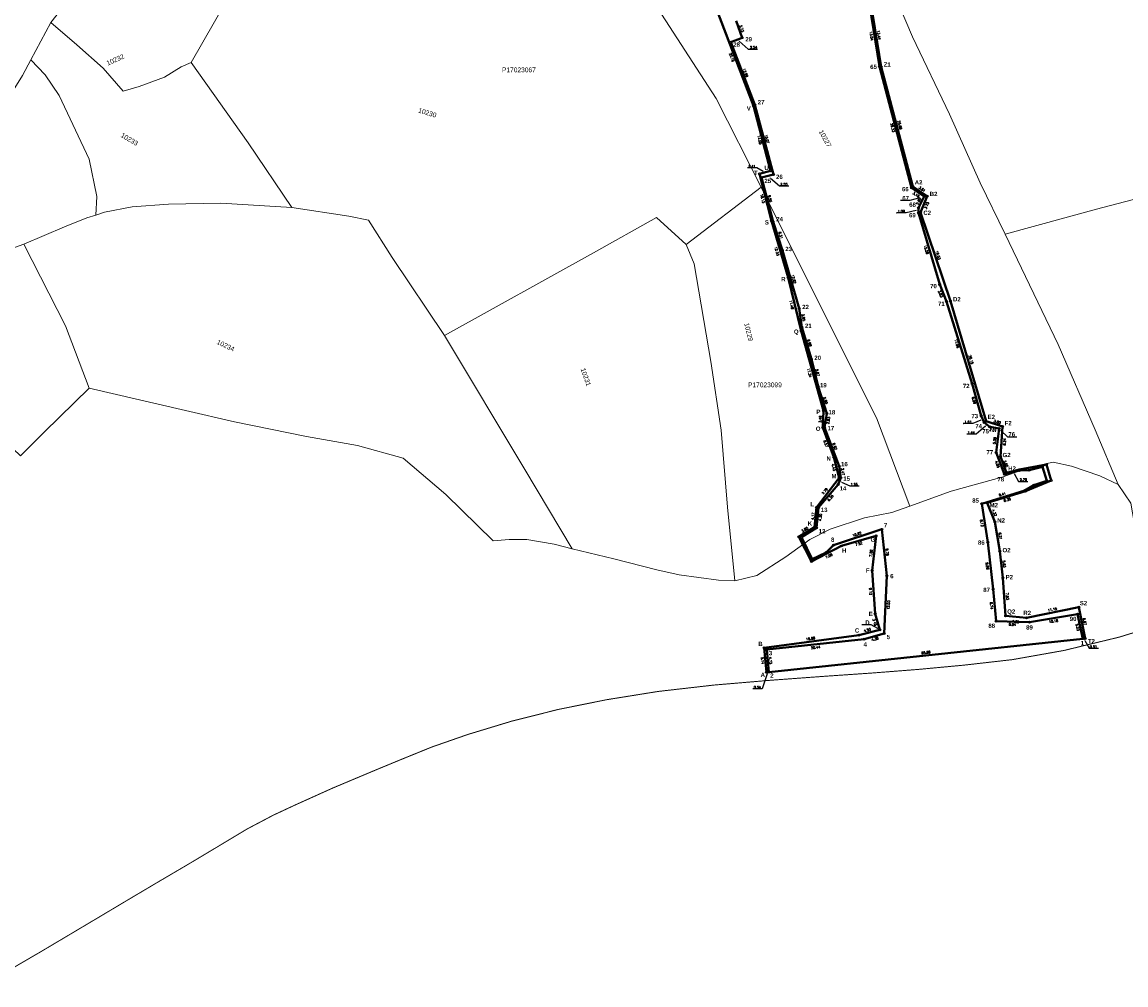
# Model space of a CAD drawing. Header units: metres. Extents: x 347609 to 404409, y 8548087 to 8605413.
# Tile 22 of 49: x 379941 to 380172, y 8571133 to 8571334. Entities that reach past the tile are written whole.
import ezdxf
from ezdxf import colors
from ezdxf.entities.mleader import LeaderData, LeaderLine
from ezdxf.enums import TextEntityAlignment as Align
from ezdxf.math import Vec2, Vec3

# ---------------------------------------------------------------- set-up
doc = ezdxf.new("R2010")
doc.units = ezdxf.units.M
for name, color, linetype in [('00_TEXTO', 7, 'Continuous'), ('manzanas', 2, 'Continuous'), ('Predios Rurales', 90, 'Continuous'), ('VERTICES', 244, 'Continuous'), ('ZR_LIMA_PSAD56_A_WGS84', 210, 'Continuous')]:
    doc.layers.add(name, color=color, linetype=linetype)
doc.layers.add('DISTANCIA', color=7, linetype='Continuous', lineweight=9)
doc.layers.add('Red vial nacional', color=242, linetype='Continuous', lineweight=40)
doc.layers.add('LIMITES CONSTRUCTIVO 2', color=40, linetype='Continuous', true_color=0xffbf00)
doc.layers.add('Predios Rurales Nombres', color=7, linetype='Continuous', true_color=0xffffff)
doc.styles.add('ARIAL', font='arial.ttf')
doc.styles.add('ROMANS', font='romans.shx')
doc.styles.get("Standard").update_dxf_attribs({"font": 'simplex.shx'})
doc.styles.add('VERTICES', font='sanssb__.ttf')

# ---------------------------------------------------------------- blocks, each defined once
blk = doc.blocks.new('A$Cb74f0fe7')
at = {"layer": 'VERTICES', "color": 6}
for centre in [(380079.51, 8571384.56), (380094.1, 8571385.91), (380103.82, 8571385.62), (380117.08, 8571384.29), (380132.22, 8571380.97), (380037.59, 8571377.14), (380158.45, 8571373.81), (380040.41, 8571361.45), (380035.52, 8571360.65), (380154.32, 8571357.98), (380036.53, 8571354.87), (380042.16, 8571355.81), (380160.85, 8571355.18), (380152.19, 8571352.32), (380049.28, 8571350.09), (380158.67, 8571349.84), (380059.27, 8571348.06), (380065.62, 8571348.2), (380126.35, 8571347.61), (380130.39, 8571347.13), (380145.55, 8571348.12), (380050.48, 8571346.56), (380073.72, 8571345.97), (380122.12, 8571345.69), (380117.84, 8571343.13), (380144.27, 8571343.23), (380116.69, 8571340.53), (380118.55, 8571338.05), (380086.11, 8571337.32), (380120.69, 8571324.78), (380094.05, 8571316.6), (380095.29, 8571302.43), (380097.63, 8571303.02), (380127.33, 8571299.78), (380130.33, 8571297.78), (380128.94, 8571294.33), (380097.8, 8571292.61), (380101.28, 8571280.79), (380135.16, 8571275.81), (380103.99, 8571269.63), (380108.65, 8571252.92), (380142.64, 8571250.75), (380108.55, 8571249.44), (380146.07, 8571249.66), (380145.62, 8571243.43), (380110.85, 8571243.28), (380155.26, 8571241.76), (380111.94, 8571238.98), (380146.9, 8571240.01), (380149.61, 8571240.66), (380156.24, 8571238.39), (380150.85, 8571236.16), (380107.21, 8571232.79), (380142.82, 8571233.76), (380144.46, 8571229.76), (380106.82, 8571228.63), (380103.53, 8571226.64), (380119.64, 8571226.86), (380112.43, 8571224.73), (380145.5, 8571223.64), (380106.15, 8571221.51), (380118.83, 8571219.63), (380146.15, 8571218.05), (380161.97, 8571211.96), (380119.47, 8571210.53), (380146.71, 8571210.14), (380151.04, 8571209.74), (380120.45, 8571207.23), (380116.08, 8571206.12), (380162.81, 8571205.37), (380163.31, 8571205.42), (380096.27, 8571203.47), (380096.75, 8571198.35), (380097.29, 8571198.41)]:
    blk.add_circle(centre, 0.2, dxfattribs=at)
at = {"layer": 'DISTANCIA', "style": 'ROMANS'}
for s, rotation, p in [('9.72', 358.2915, (380098.92, 8571386.35)), ('14.65', 5.282, (380086.55, 8571385.83)), ('13.33', 354.2714, (380110.35, 8571385.55)), ('42.58', 10.0404, (380058.07, 8571381.47)), ('15.49', 347.6355, (380124.72, 8571383.23)), ('27.20', 344.7399, (380144.71, 8571378.24)), ('15.94', 280.2085, (380038.41, 8571369.16)), ('16.36', 75.3782, (380156.93, 8571365.42)), ('4.96', 9.2393, (380037.6, 8571361.59)), ('5.87', 279.883, (380035.41, 8571357.55)), ('7.10', 336.7678, (380157.99, 8571357.08)), ('5.71', 9.5211, (380039.62, 8571354.73)), ('9.13', 321.1879, (380045.22, 8571352.58)), ('5.77', 67.8669, (380160.41, 8571352.51)), ('7.87', 32.3132, (380149.37, 8571349.86)), ('6.94', 339.0234, (380155.31, 8571350.49)), ('3.73', 288.8057, (380049.25, 8571348.15)), ('6.36', 1.2562, (380062.31, 8571347.49)), ('8.92', 9.667, (380055.01, 8571346.74)), ('8.40', 344.6183, (380069.28, 8571346.55)), ('4.65', 24.4248, (380124.58, 8571346.15)), ('4.06', 353.2278, (380128.3, 8571346.76)), ('14.42', 344.3118, (380137.05, 8571344.66)), ('5.05', 75.3213, (380145.56, 8571345.61)), ('4.98', 30.9296, (380120.35, 8571343.91)), ('15.11', 325.0829, (380079.69, 8571341.09)), ('13.44', 279.1742, (380120.24, 8571331.39)), ('22.19', 290.9559, (380089.52, 8571326.74)), ('25.86', 284.8642, (380124.61, 8571312.61)), ('14.05', 284.7938, (380095.32, 8571309.49)), ('3.61', 326.3258, (380129.25, 8571299.23)), ('10.13', 284.3406, (380095.95, 8571297.27)), ('3.73', 68.0104, (380130.2, 8571295.81)), ('12.33', 286.3715, (380098.94, 8571286.28)), ('19.53', 288.5794, (380132.59, 8571285.45)), ('11.49', 283.6654, (380102.02, 8571275.09)), ('26.15', 286.6139, (380139.48, 8571263.66)), ('17.34', 285.5962, (380105.73, 8571260.89)), ('3.49', 88.3753, (380107.99, 8571251.19)), ('3.60', 342.3202, (380144.94, 8571250.63)), ('6.57', 290.4729, (380109.14, 8571246.07)), ('6.24', 85.8369, (380146.47, 8571246.46)), ('4.43', 284.2264, (380110.79, 8571241.14)), ('3.65', 290.5015, (380146.74, 8571241.91)), ('7.79', 52.6242, (380108.95, 8571236.14)), ('8.38', 16.6318, (380147.02, 8571234.38)), ('4.32', 292.3594, (380144.36, 8571231.67)), ('4.17', 84.6272, (380106.48, 8571230.93)), ('3.85', 31.1527, (380104.76, 8571228.15)), ('6.21', 279.6588, (380145.6, 8571226.78)), ('7.52', 16.4396, (380116.06, 8571225.18)), ('7.06', 27.2336, (380109.81, 8571222.65)), ('7.28', 83.6422, (380118.6, 8571223.21)), ('5.63', 276.6149, (380146.41, 8571220.98)), ('9.12', 273.9657, (380118.51, 8571215.23)), ('7.93', 274.0629, (380147.07, 8571214.21)), ('11.15', 11.4686, (380156.46, 8571211.47)), ('3.45', 286.5218, (380119.38, 8571208.81)), ('4.35', 354.7365, (380148.79, 8571208.94)), ('6.67', 281.6284, (380163.21, 8571208.95)), ('4.50', 14.2764, (380117.81, 8571207.18)), ('19.98', 7.6062, (380105.98, 8571205.39)), ('5.14', 275.3366, (380095.95, 8571200.81))]:
    blk.add_text(s, height=0.5, rotation=rotation, dxfattribs=at).set_placement(p, align=Align.MIDDLE)
for s, p in [('2.84', (380120.43, 8571341.44)), ('3.11', (380120.64, 8571339.82)), ('2.41', (380093.72, 8571304.01)), ('2.79', (380150.4, 8571238.57)), ('0.51', (380165.04, 8571203.68)), ('0.54', (380094.86, 8571195.23))]:
    blk.add_text(s, height=0.5, dxfattribs=at).set_placement(p, align=Align.MIDDLE)
at = {"layer": 'VERTICES', "style": 'VERTICES'}
for s, p in [('I1', (380094.17, 8571387)), ('J1', (380103.9, 8571386.66)), ('H1', (380079.5, 8571385.69)), ('K1', (380117.57, 8571385.33)), ('L1', (380132.9, 8571382.11)), ('G1', (380036.56, 8571377.92)), ('M1', (380159.83, 8571374.38)), ('E1', (380034.42, 8571361.39)), ('F1', (380039.51, 8571362.17)), ('N1', (380155.56, 8571358.68)), ('D1', (380035.75, 8571353.98)), ('C1', (380041.96, 8571354.79)), ('O1', (380162.17, 8571355.69)), ('B1', (380048.12, 8571349.47)), ('Q1', (380152.47, 8571351.24)), ('Z', (380059.42, 8571346.94)), ('Y', (380065.56, 8571347.16)), ('R1', (380146.72, 8571347.36)), ('P1', (380159.55, 8571348.85)), ('A1', (380050.15, 8571345.68)), ('X', (380073.29, 8571344.91)), ('V1', (380122.93, 8571344.69)), ('U1', (380126.81, 8571346.51)), ('T1', (380130.3, 8571346.06)), ('W1', (380119.1, 8571342.31)), ('S1', (380145.27, 8571342.41)), ('X1', (380117.95, 8571340.63)), ('Y1', (380119.67, 8571338.35)), ('W', (380085.09, 8571336.49)), ('Z1', (380121.97, 8571325.22)), ('V', (380093.07, 8571316.08)), ('U', (380096.79, 8571303.64)), ('T', (380094.55, 8571302.64)), ('A2', (380128.53, 8571300.65)), ('B2', (380131.66, 8571298.22)), ('C2', (380130.33, 8571294.3)), ('S', (380096.84, 8571292.29)), ('R', (380100.29, 8571280.42)), ('D2', (380136.51, 8571276.24)), ('Q', (380102.98, 8571269.35)), ('P', (380107.61, 8571252.72)), ('E2', (380143.71, 8571251.68)), ('F2', (380147.23, 8571250.38)), ('O', (380107.55, 8571249.21)), ('G2', (380146.9, 8571243.72)), ('N', (380109.76, 8571242.97)), ('H2', (380148.04, 8571240.92)), ('M', (380110.87, 8571239.31)), ('L', (380106.31, 8571233.44)), ('M2', (380144.23, 8571233.27)), ('K', (380105.84, 8571229.44)), ('N2', (380145.76, 8571230.08)), ('G', (380118.99, 8571226.06)), ('H', (380113, 8571223.79)), ('O2', (380146.89, 8571223.86)), ('F', (380117.9, 8571219.6)), ('P2', (380147.48, 8571218.24)), ('Q2', (380147.87, 8571210.91)), ('R2', (380151.22, 8571210.76)), ('S2', (380162.96, 8571212.8)), ('D', (380117.85, 8571208.74)), ('E', (380118.54, 8571210.53)), ('C', (380115.68, 8571207.09)), ('B', (380095.52, 8571204.27)), ('T2', (380164.62, 8571204.86)), ('A', (380096, 8571197.84))]:
    blk.add_text(s, height=0.9, dxfattribs=at).set_placement(p, align=Align.MIDDLE)
at = {"layer": '00_TEXTO', "color": 0, "lineweight": 9}
ml = blk.add_multileader_mtext('Standard', dxfattribs=at)
ml.set_content('')
ml.set_leader_properties()
ml.build(insert=Vec2(0, 0))
ml.multileader.update_dxf_attribs({"text_right_attachment_type": 6, "dogleg_length": 3, "arrow_head_size": 0.3})
ctx = ml.context
ctx.base_point, ctx.char_height, ctx.arrow_head_size, ctx.landing_gap_size, ctx.plane_origin = Vec3(380121.35, 8571341.12), 0.009, 0.3, 0.0045, Vec3(380118.13, 8571339.91)
ctx.right_attachment = 6
notes = []
notes.append((ctx, [(1, (1, 1, 0), (380119.39, 8571341.12), (1, 0), 1.95, [(0, [(380117.35, 8571341.66)], 0, [])])]))
ctx.mtext.insert, ctx.mtext.text_direction, ctx.mtext.rotation, ctx.mtext.flow_direction = Vec3(380121.35, 8571341.12), Vec3(-1, 0), 3.141593, 5
ml = blk.add_multileader_mtext('Standard', dxfattribs=at)
ml.set_content('')
ml.set_leader_properties()
ml.build(insert=Vec2(0, 0))
ml.multileader.update_dxf_attribs({"text_right_attachment_type": 6, "dogleg_length": 3, "arrow_head_size": 0.3})
ctx = ml.context
ctx.base_point, ctx.char_height, ctx.arrow_head_size, ctx.landing_gap_size, ctx.plane_origin = Vec3(380121.58, 8571339.53), 0.009, 0.3, 0.0045, Vec3(380118.68, 8571337.36)
ctx.right_attachment = 6
notes.append((ctx, [(1, (1, 1, 0), (380119.63, 8571339.53), (1, 0), 1.95, [(0, [(380117.9, 8571339.1)], 0, [])])]))
ctx.mtext.insert, ctx.mtext.text_direction, ctx.mtext.rotation, ctx.mtext.flow_direction = Vec3(380121.59, 8571339.53), Vec3(-1, 0), 3.141593, 5
ml = blk.add_multileader_mtext('Standard', dxfattribs=at)
ml.set_content('')
ml.set_leader_properties()
ml.build(insert=Vec2(0, 0))
ml.multileader.update_dxf_attribs({"text_right_attachment_type": 6, "dogleg_length": 3, "arrow_head_size": 0.3})
ctx = ml.context
ctx.base_point, ctx.char_height, ctx.arrow_head_size, ctx.landing_gap_size, ctx.plane_origin = Vec3(380092.77, 8571303.69), 0.009, 0.3, 0.0045, Vec3(380097.14, 8571301.05)
ctx.right_attachment, ctx.text_align_type = 6, 2
notes.append((ctx, [(0, (1, 1, 0), (380094.73, 8571303.69), (-1, 0), 1.95, [(0, [(380096.36, 8571302.79)], 0, [])])]))
ctx.mtext.insert, ctx.mtext.text_direction, ctx.mtext.rotation, ctx.mtext.alignment, ctx.mtext.flow_direction = Vec3(380092.78, 8571303.68), Vec3(-1, 0), 3.141593, 3, 5
ml = blk.add_multileader_mtext('Standard', dxfattribs=at)
ml.set_content('')
ml.set_leader_properties()
ml.build(insert=Vec2(0, 0))
ml.multileader.update_dxf_attribs({"text_right_attachment_type": 6, "dogleg_length": 3, "arrow_head_size": 0.3})
ctx = ml.context
ctx.base_point, ctx.char_height, ctx.arrow_head_size, ctx.landing_gap_size, ctx.plane_origin = Vec3(380151.34, 8571238.22), 0.009, 0.3, 0.0045, Vec3(380149.89, 8571235.17)
ctx.right_attachment = 6
notes.append((ctx, [(1, (1, 1, 0), (380149.39, 8571238.22), (1, 0), 1.95, [(0, [(380148.34, 8571240.13)], 0, [])])]))
ctx.mtext.insert, ctx.mtext.text_direction, ctx.mtext.rotation, ctx.mtext.flow_direction = Vec3(380151.35, 8571238.22), Vec3(-1, 0), 3.141593, 5
ml = blk.add_multileader_mtext('Standard', dxfattribs=at)
ml.set_content('')
ml.set_leader_properties()
ml.build(insert=Vec2(0, 0))
ml.multileader.update_dxf_attribs({"text_right_attachment_type": 6, "dogleg_length": 3, "arrow_head_size": 0.3})
ctx = ml.context
ctx.base_point, ctx.char_height, ctx.arrow_head_size, ctx.landing_gap_size, ctx.plane_origin = Vec3(380116.66, 8571208.23), 0.009, 0.3, 0.0045, Vec3(380121.03, 8571205.59)
ctx.right_attachment, ctx.text_align_type = 6, 2
notes.append((ctx, [(0, (1, 1, 0), (380118.62, 8571208.24), (-1, 0), 1.95, [(0, [(380120.25, 8571207.33)], 0, [])])]))
ctx.mtext.insert, ctx.mtext.text_direction, ctx.mtext.rotation, ctx.mtext.alignment, ctx.mtext.flow_direction = Vec3(380116.66, 8571208.23), Vec3(-1, 0), 3.141593, 3, 5
ml = blk.add_multileader_mtext('Standard', dxfattribs=at)
ml.set_content('')
ml.set_leader_properties()
ml.build(insert=Vec2(0, 0))
ml.multileader.update_dxf_attribs({"text_right_attachment_type": 6, "dogleg_length": 3, "arrow_head_size": 0.3})
ctx = ml.context
ctx.base_point, ctx.char_height, ctx.arrow_head_size, ctx.landing_gap_size, ctx.plane_origin = Vec3(380166.09, 8571203.36), 0.009, 0.3, 0.0045, Vec3(380164.64, 8571200.3)
ctx.right_attachment = 6
notes.append((ctx, [(1, (1, 1, 0), (380164.14, 8571203.36), (1, 0), 1.95, [(0, [(380163.09, 8571205.27)], 0, [])])]))
ctx.mtext.insert, ctx.mtext.text_direction, ctx.mtext.rotation, ctx.mtext.flow_direction = Vec3(380166.1, 8571203.35), Vec3(-1, 0), 3.141593, 5
ml = blk.add_multileader_mtext('Standard', dxfattribs=at)
ml.set_content('')
ml.set_leader_properties()
ml.build(insert=Vec2(0, 0))
ml.multileader.update_dxf_attribs({"text_right_attachment_type": 6, "dogleg_length": 3, "arrow_head_size": 0.3})
ctx = ml.context
ctx.base_point, ctx.char_height, ctx.arrow_head_size, ctx.landing_gap_size, ctx.plane_origin = Vec3(380093.92, 8571194.88), 0.009, 0.3, 0.0045, Vec3(380098.29, 8571192.24)
ctx.right_attachment, ctx.text_align_type = 6, 2
notes.append((ctx, [(0, (1, 1, 0), (380095.88, 8571194.89), (-1, 0), 1.95, [(0, [(380097.02, 8571198.29)], 0, [])])]))
ctx.mtext.insert, ctx.mtext.text_direction, ctx.mtext.rotation, ctx.mtext.alignment, ctx.mtext.flow_direction = Vec3(380093.93, 8571194.88), Vec3(-1, 0), 3.141593, 3, 5
for ctx, leaders in notes:
    for number, flags, end, landing, length, lines in leaders:
        leader = LeaderData()
        leader.index, (leader.has_last_leader_line, leader.has_dogleg_vector, leader.attachment_direction) = number, flags
        leader.last_leader_point, leader.dogleg_vector, leader.dogleg_length = Vec3(end), Vec3(landing), length
        for number, points, colour, breaks in lines:
            line = LeaderLine()
            line.index, line.vertices, line.color, line.breaks = number, Vec3.list(points), colors.encode_raw_color(colour), breaks
            leader.lines.append(line)
        ctx.leaders.append(leader)

msp = doc.modelspace()

# ---------------------------------------------------------------- linework, layer by layer
at = {"layer": 'LIMITES CONSTRUCTIVO 2', "lineweight": 40, "ltscale": 30, "flags": 128}
msp.add_lwpolyline([(380118.55, 8571338.05), (380120.69, 8571324.78), (380127.33, 8571299.78), (380130.33, 8571297.78), (380128.94, 8571294.33), (380135.16, 8571275.81), (380142.64, 8571250.75), (380146.07, 8571249.66), (380145.62, 8571243.43), (380146.9, 8571240.01), (380149.61, 8571240.66), (380155.26, 8571241.76), (380156.24, 8571238.39), (380150.85, 8571236.16), (380142.82, 8571233.76), (380144.46, 8571229.76), (380145.5, 8571223.64), (380146.15, 8571218.05), (380146.71, 8571210.14), (380151.04, 8571209.74), (380161.97, 8571211.96), (380163.31, 8571205.42), (380162.81, 8571205.37), (380097.29, 8571198.41), (380096.75, 8571198.35), (380096.27, 8571203.47), (380116.08, 8571206.12), (380120.45, 8571207.23), (380119.47, 8571210.53), (380118.83, 8571219.63), (380119.64, 8571226.86), (380112.43, 8571224.73), (380106.15, 8571221.51), (380103.53, 8571226.64), (380106.82, 8571228.63), (380107.21, 8571232.79), (380111.94, 8571238.98), (380110.85, 8571243.28), (380108.55, 8571249.44), (380108.65, 8571252.92), (380103.99, 8571269.63), (380101.28, 8571280.79), (380097.8, 8571292.61), (380095.29, 8571302.43), (380097.63, 8571303.02), (380094.05, 8571316.6), (380086.11, 8571337.32)], dxfattribs=at)
at = {"layer": 'LIMITES CONSTRUCTIVO 2', "color": 144, "lineweight": 40, "ltscale": 30, "flags": 128}
msp.add_lwpolyline([(380090.44, 8571334.36), (380091.66, 8571330.84), (380089.3, 8571329.91), (380094.32, 8571316.85), (380098.23, 8571302.3), (380095.75, 8571301.68), (380098.13, 8571292.43), (380100.08, 8571286.43), (380103.58, 8571274.3), (380104.15, 8571270.39), (380106.14, 8571263.7), (380107.55, 8571258), (380109.35, 8571252.38), (380108.9, 8571249.48), (380111.95, 8571241.42), (380112.29, 8571238.98), (380111.73, 8571237.54), (380107.62, 8571232.77), (380107.19, 8571228.49), (380104.07, 8571226.59), (380106.32, 8571221.97), (380109.22, 8571223.39), (380110.78, 8571224.9), (380120.87, 8571228.21), (380121.91, 8571218.48), (380121.35, 8571206.47), (380117.14, 8571205.25), (380096.81, 8571203.12), (380097.29, 8571198.41), (380162.81, 8571205.37), (380161.71, 8571210.48), (380151.67, 8571208.83), (380144.73, 8571209), (380144.07, 8571215.71), (380142.98, 8571225.54), (380141.72, 8571233.56), (380150.73, 8571236.29), (380152.57, 8571237.42), (380155.32, 8571238.35), (380154.4, 8571241.27), (380151.64, 8571240.57), (380149.58, 8571240.51), (380146.45, 8571239.68), (380144.71, 8571244.21), (380145.35, 8571249.26), (380143.37, 8571249.63), (380142.22, 8571250.49), (380141.6, 8571251.88), (380139.72, 8571258.61), (380134.38, 8571275.78), (380132.93, 8571279.32), (380128.49, 8571294.25), (380128.51, 8571295.34), (380129.67, 8571297.67), (380127.05, 8571299.48), (380120.37, 8571324.84), (380118.28, 8571337.72)], dxfattribs=at)
at = {"layer": 'Predios Rurales', "lineweight": 0}
for points in [[(380141.36, 8571300.56), (380134.98, 8571314.85), (380127.23, 8571331), (380120.1, 8571347.95), (380112.65, 8571366.01), (380125.57, 8571365.38), (380134.25, 8571363.96), (380144.39, 8571360.74), (380162.58, 8571354.25), (380172.08, 8571350.73), (380178.64, 8571349.1), (380178.19, 8571344.29), (380177.81, 8571336.92), (380178.35, 8571328.21), (380179.64, 8571319.6), (380182.21, 8571310.66), (380186.4, 8571300.44), (380165.68, 8571295.06), (380146.62, 8571289.81)], [(380029.52, 8571268.66), (380018.58, 8571284.94), (380013.69, 8571292.75), (380009.54, 8571293.58), (379997.65, 8571295.36), (379988.57, 8571308.86), (379976.64, 8571325.64), (379983.91, 8571338.43), (379989, 8571348.62), (379989.99, 8571348.78), (380002.26, 8571352.17), (380020.37, 8571357.59), (380030.06, 8571359.72), (380037.11, 8571361.21), (380048.91, 8571362.07), (380056.31, 8571362.99), (380074.82, 8571335.76), (380086.25, 8571318.15), (380095.66, 8571299.66), (380079.99, 8571287.7), (380073.82, 8571293.3), (380060.64, 8571285.9)], [(379962.42, 8571319.69), (379958.23, 8571324.45), (379952.79, 8571329.34), (379947.32, 8571334.03), (379949.92, 8571337.28), (379953.55, 8571340.56), (379957.03, 8571342.72), (379963.88, 8571345.17), (379971.51, 8571346.78), (379989, 8571348.62), (379983.91, 8571338.43), (379976.64, 8571325.64), (379974.56, 8571324.73), (379971.07, 8571322.63), (379965.77, 8571320.67)], [(379955.37, 8571305.5), (379949.1, 8571318.78), (379946.17, 8571323.12), (379943.17, 8571326.22), (379947.32, 8571334.03), (379952.79, 8571329.34), (379958.23, 8571324.45), (379962.42, 8571319.69), (379965.77, 8571320.67), (379971.07, 8571322.63), (379974.56, 8571324.73), (379976.64, 8571325.64), (379988.57, 8571308.86), (379997.65, 8571295.36), (379982.81, 8571296.28), (379971.87, 8571296.11), (379964.33, 8571295.53), (379958.53, 8571294.45), (379956.7, 8571293.82), (379956.91, 8571297.67)], [(379937.68, 8571286.27), (379934.45, 8571284.52), (379929.73, 8571281.78), (379923.93, 8571279.7), (379910.67, 8571278.37), (379905.11, 8571278.53), (379913.98, 8571289.78), (379930.17, 8571309.51), (379938.43, 8571318.16), (379941.42, 8571322.93), (379943.17, 8571326.22), (379946.17, 8571323.12), (379949.1, 8571318.78), (379955.37, 8571305.5), (379956.91, 8571297.67), (379956.7, 8571293.82), (379954.88, 8571293.2), (379950.2, 8571291.33), (379941.66, 8571287.76)], [(380087.33, 8571248.87), (380085.13, 8571263.27), (380081.65, 8571283.63), (380079.99, 8571287.7), (380095.66, 8571299.66), (380111.84, 8571267.15), (380119.72, 8571251.46), (380126.71, 8571233.01), (380122.91, 8571231.74), (380117.2, 8571230.61), (380110.09, 8571228.27), (380105.83, 8571226.06), (380100.79, 8571222.46), (380094.77, 8571218.53), (380090.15, 8571217.43), (380088.65, 8571232.84)], [(380165.4, 8571249), (380157.65, 8571266.8), (380146.62, 8571289.81), (380165.68, 8571295.06), (380186.4, 8571300.44), (380196.05, 8571278.8), (380214.75, 8571236.16), (380203.81, 8571228.44), (380193.37, 8571223.95), (380181.1, 8571219.8), (380175.39, 8571218.75), (380174.33, 8571225.15), (380172.87, 8571233.65), (380170.21, 8571237.55)], [(379985.65, 8571250.65), (379975.46, 8571253.02), (379955.37, 8571257.65), (379950.42, 8571270.72), (379941.66, 8571287.76), (379950.2, 8571291.33), (379954.88, 8571293.2), (379956.7, 8571293.82), (379958.53, 8571294.45), (379964.33, 8571295.53), (379971.87, 8571296.11), (379982.81, 8571296.28), (379997.65, 8571295.36), (380009.54, 8571293.58), (380013.69, 8571292.75), (380018.58, 8571284.94), (380029.52, 8571268.66), (380046.3, 8571240.72), (380056.18, 8571224.13), (380052.42, 8571225.09), (380046.75, 8571226.11), (380043.05, 8571226.11), (380039.69, 8571225.77), (380029.81, 8571235.48), (380020.88, 8571243.03), (380011.39, 8571245.69), (380000.72, 8571247.58)], [(380056.18, 8571224.13), (380046.3, 8571240.72), (380029.52, 8571268.66), (380060.64, 8571285.9), (380073.82, 8571293.3), (380079.99, 8571287.7), (380081.65, 8571283.63), (380085.13, 8571263.27), (380087.33, 8571248.87), (380088.65, 8571232.84), (380090.15, 8571217.43), (380086.72, 8571217.58), (380082.62, 8571218.14), (380078.51, 8571218.71), (380073.9, 8571219.78), (380064.89, 8571222.07)], [(379941, 8571243.52), (379933.22, 8571250.92), (379920.94, 8571263.36), (379905.11, 8571278.53), (379910.67, 8571278.37), (379923.93, 8571279.7), (379929.73, 8571281.78), (379934.45, 8571284.52), (379937.68, 8571286.27), (379941.66, 8571287.76), (379950.42, 8571270.72), (379955.37, 8571257.65), (379946.02, 8571248.56)]]:
    msp.add_lwpolyline(points, close=True, dxfattribs=at)
msp.add_lwpolyline([(380120.1, 8571347.95), (380127.23, 8571331), (380134.98, 8571314.85), (380141.36, 8571300.56), (380146.62, 8571289.81), (380157.65, 8571266.8), (380165.4, 8571249), (380170.21, 8571237.55), (380166.4, 8571239.39), (380160.44, 8571241.42), (380156.66, 8571242.19), (380151.57, 8571241.14), (380146.19, 8571239.19), (380135.31, 8571236.18), (380126.71, 8571233.01), (380119.72, 8571251.46), (380111.84, 8571267.15), (380095.66, 8571299.66), (380086.25, 8571318.15), (380074.82, 8571335.76)], dxfattribs=at)
at = {"layer": 'Red vial nacional', "lineweight": -2, "transparency": 33554623, "const_width": 0.2}
msp.add_lwpolyline([(379933.51, 8571133.19), (379945.25, 8571140.03), (379955.77, 8571146.28), (379964.28, 8571151.35), (379969.85, 8571154.65), (379976.15, 8571158.35), (379982.04, 8571161.87), (379988.29, 8571165.63), (379993.83, 8571168.55), (379998.58, 8571170.76), (380006.27, 8571174.22), (380015.53, 8571178.11), (380020.79, 8571180.28), (380026.87, 8571182.75), (380034.45, 8571185.39), (380043.49, 8571188.13), (380053.25, 8571190.59), (380063.31, 8571192.62), (380074.16, 8571194.36), (380085.79, 8571195.69), (380097.73, 8571196.7), (380109.14, 8571197.54), (380119.04, 8571198.22), (380128.49, 8571198.96), (380138.02, 8571199.85), (380148.11, 8571201), (380158.87, 8571202.91), (380170.39, 8571205.69), (380182.21, 8571209.33)], dxfattribs=at)
at = {"layer": 'VERTICES', "color": 6}
for centre in [(380089.3, 8571329.91), (380091.66, 8571330.84), (380120.37, 8571324.84), (380094.32, 8571316.85), (380095.75, 8571301.68), (380098.23, 8571302.3), (380127.05, 8571299.48), (380129.67, 8571297.67), (380128.49, 8571294.25), (380128.51, 8571295.34), (380098.13, 8571292.43), (380100.08, 8571286.43), (380132.93, 8571279.32), (380134.38, 8571275.78), (380103.58, 8571274.3), (380104.15, 8571270.39), (380106.14, 8571263.7), (380107.55, 8571258), (380139.72, 8571258.61), (380109.35, 8571252.38), (380141.6, 8571251.88), (380142.22, 8571250.49), (380108.9, 8571249.48), (380143.37, 8571249.63), (380145.35, 8571249.26), (380144.71, 8571244.21), (380111.95, 8571241.42), (380154.4, 8571241.27), (380112.29, 8571238.98), (380146.45, 8571239.68), (380149.58, 8571240.51), (380151.64, 8571240.57), (380111.73, 8571237.54), (380152.57, 8571237.42), (380155.32, 8571238.35), (380150.73, 8571236.29), (380107.62, 8571232.77), (380141.72, 8571233.56), (380107.19, 8571228.49), (380120.87, 8571228.21), (380104.07, 8571226.59), (380142.98, 8571225.54), (380109.22, 8571223.39), (380110.78, 8571224.9), (380106.32, 8571221.97), (380121.91, 8571218.48), (380144.07, 8571215.71), (380144.73, 8571209), (380151.67, 8571208.83), (380161.71, 8571210.48), (380117.14, 8571205.25), (380121.35, 8571206.47), (380162.81, 8571205.37), (380096.81, 8571203.12), (380097.29, 8571198.41)]:
    msp.add_circle(centre, 0.2, dxfattribs=at)
at = {"layer": 'ZR_LIMA_PSAD56_A_WGS84', "linetype": 'Continuous', "const_width": 0.052, "flags": 128}
for points in [[(380095.66, 8571299.66), (380079.99, 8571287.7), (380073.82, 8571293.3), (380060.64, 8571285.9), (380029.52, 8571268.66), (380018.58, 8571284.94), (380013.69, 8571292.75), (380009.54, 8571293.58), (379997.65, 8571295.36), (379988.57, 8571308.86), (379976.64, 8571325.64), (379983.91, 8571338.43), (379989, 8571348.62), (379989.99, 8571348.78), (380002.26, 8571352.17), (380020.37, 8571357.59), (380030.06, 8571359.72), (380037.11, 8571361.21), (380048.91, 8571362.07), (380056.31, 8571362.99), (380074.82, 8571335.76), (380086.25, 8571318.15), (380095.66, 8571299.66)], [(380079.99, 8571287.7), (380095.66, 8571299.66), (380111.84, 8571267.16), (380119.72, 8571251.46), (380126.71, 8571233.01), (380122.91, 8571231.74), (380117.2, 8571230.61), (380110.08, 8571228.27), (380105.83, 8571226.06), (380100.79, 8571222.46), (380094.77, 8571218.53), (380090.15, 8571217.43), (380088.65, 8571232.84), (380087.33, 8571248.87), (380085.13, 8571263.28), (380081.65, 8571283.63), (380079.99, 8571287.7)]]:
    msp.add_lwpolyline(points, close=True, dxfattribs=at)

# ---------------------------------------------------------------- block references
at = {"layer": 'manzanas'}
msp.add_blockref('A$Cb74f0fe7', (0, 0), dxfattribs=at)

# ---------------------------------------------------------------- texts
at = {"layer": 'DISTANCIA', "style": 'ROMANS'}
for s, rotation, p in [('3.73', 289.0867, (380091.6, 8571332.76)), ('13.04', 279.246, (380118.69, 8571331.2)), ('13.99', 291.0505, (380092.39, 8571323.52)), ('26.23', 284.7494, (380123.1, 8571312.06)), ('15.07', 285.0194, (380096.88, 8571309.67)), ('9.55', 284.4019, (380097.49, 8571297.23)), ('3.18', 325.3516, (380128.01, 8571298.07)), ('2.60', 63.5348, (380128.54, 8571296.69)), ('6.31', 288.0627, (380099.73, 8571289.61)), ('15.58', 286.5546, (380130.13, 8571286.59)), ('12.62', 286.0956, (380102.46, 8571280.44)), ('3.83', 292.3103, (380133.1, 8571277.36)), ('3.95', 278.2663, (380104.5, 8571272.44)), ('6.98', 286.5804, (380105.75, 8571267.12)), ('17.98', 287.2555, (380136.53, 8571267.01)), ('5.87', 283.8294, (380107.44, 8571260.91)), ('5.90', 287.7733, (380109.08, 8571255.1)), ('6.99', 285.6432, (380140.08, 8571255.12)), ('2.93', 81.3332, (380109.69, 8571250.93)), ('2.01', 349.4683, (380144.07, 8571248.89)), ('8.62', 290.6649, (380111.04, 8571245.52)), ('5.09', 82.7693, (380144.4, 8571246.73)), ('4.85', 291.0192, (380144.98, 8571241.79)), ('2.47', 278.1327, (380112.72, 8571240.24)), ('6.30', 49.2313, (380110.13, 8571234.73)), ('9.41', 16.8836, (380146.03, 8571235.52)), ('4.30', 84.2506, (380108, 8571230.7)), ('8.12', 278.9062, (380141.73, 8571229.49)), ('10.62', 18.2012, (380115.67, 8571227.17)), ('9.78', 276.0586, (380121.97, 8571223.46)), ('9.89', 276.3182, (380142.87, 8571220.55)), ('12.03', 87.3383, (380122.23, 8571212.4)), ('6.74', 275.6726, (380143.75, 8571212.28)), ('10.18', 9.2994, (380156.69, 8571209.02)), ('6.94', 358.5974, (380148.11, 8571208.33)), ('5.23', 282.083, (380161.74, 8571207.76)), ('4.38', 16.1406, (380119.42, 8571205.3)), ('20.44', 5.9874, (380107.02, 8571203.55)), ('65.89', 6.0596, (380130.06, 8571202.48)), ('4.73', 275.7846, (380097.6, 8571200.84))]:
    msp.add_text(s, height=0.5, rotation=rotation, dxfattribs=at).set_placement(p, align=Align.MIDDLE)
for s, p in [('2.54', (380094.08, 8571328.82)), ('2.55', (380100.41, 8571300.24)), ('1.09', (380124.93, 8571294.6)), ('1.51', (380138.85, 8571250.63)), ('1.44', (380139.51, 8571248.36)), ('1.55', (380115.07, 8571237.58))]:
    msp.add_text(s, height=0.5, dxfattribs=at).set_placement(p, align=Align.MIDDLE)
at = {"layer": 'Predios Rurales Nombres', "color": 251, "true_color": 0x636466, "style": 'ARIAL'}
for s, rotation, p in [('10232', 24.0473, (379959.34, 8571324.72)), ('10230', -16.5779, (380023.87, 8571314.95)), ('10233', -30.4309, (379961.68, 8571309.93)), ('10227', -61.1914, (380107.38, 8571311.1)), ('10229', -76.3237, (380091.82, 8571271.1)), ('10234', -25.5781, (379981.74, 8571266.69)), ('10231', -70.9174, (380057.67, 8571261.57))]:
    msp.add_text(s, height=1, rotation=rotation, dxfattribs=at).set_placement(p, align=Align.BOTTOM_LEFT)
at = {"layer": 'VERTICES', "style": 'VERTICES'}
for s, p in [('28', (380090.53, 8571329.4)), ('29', (380093.05, 8571330.52)), ('65', (380119.12, 8571324.74)), ('27', (380095.65, 8571317.37)), ('25', (380097.04, 8571300.94)), ('26', (380099.46, 8571301.8)), ('66', (380125.75, 8571299.22)), ('67', (380125.82, 8571297.35)), ('68', (380127.27, 8571295.98)), ('69', (380127.23, 8571293.78)), ('24', (380099.51, 8571292.98)), ('23', (380101.39, 8571286.73)), ('70', (380131.63, 8571278.97)), ('71', (380133.28, 8571275.29)), ('22', (380104.92, 8571274.63)), ('21', (380105.5, 8571270.7)), ('20', (380107.46, 8571264.02)), ('19', (380108.64, 8571258.28)), ('72', (380138.47, 8571258.14)), ('18', (380110.42, 8571252.64)), ('73', (380140.26, 8571251.85)), ('17', (380110.21, 8571249.32)), ('74', (380141.08, 8571249.77)), ('75', (380142.52, 8571248.66)), ('76', (380147.98, 8571248.04)), ('77', (380143.39, 8571244.28)), ('16', (380113.04, 8571241.83)), ('15', (380113.5, 8571238.78)), ('78', (380145.68, 8571238.65)), ('14', (380112.75, 8571236.76)), ('85', (380140.43, 8571234.22)), ('13', (380108.8, 8571232.27)), ('12', (380108.38, 8571227.82)), ('7', (380121.63, 8571229.05)), ('8', (380110.59, 8571226.04)), ('86', (380141.62, 8571225.43)), ('6', (380122.95, 8571218.43)), ('87', (380142.73, 8571215.55)), ('90', (380160.79, 8571209.49)), ('88', (380143.8, 8571208.07)), ('89', (380151.69, 8571207.73)), ('4', (380117.38, 8571204.19)), ('5', (380122.21, 8571205.72)), ('1', (380162.72, 8571204.46)), ('3', (380097.61, 8571202.36)), ('2', (380097.89, 8571197.69))]:
    msp.add_text(s, height=0.9, dxfattribs=at).set_placement(p, align=Align.MIDDLE)
at = {"layer": 'ZR_LIMA_PSAD56_A_WGS84', "color": 0, "lineweight": 0, "char_height": 1, "width": 8.3931, "attachment_point": 7}
for s, insert in [('{\\fMS Shell Dlg 2|b0|i0|c0|p0;P17023067}', (380041.54, 8571323.61)), ('{\\fMS Shell Dlg 2|b0|i0|c0|p0;P17023099}', (380092.91, 8571257.85))]:
    msp.add_mtext(s, dxfattribs=dict(at, insert=insert))

# ---------------------------------------------------------------- leaders
at = {"layer": '00_TEXTO', "color": 0, "lineweight": 9}
ml = msp.add_multileader_mtext('Standard', dxfattribs=at)
ml.set_content('')
ml.set_leader_properties()
ml.build(insert=Vec2(0, 0))
ml.multileader.update_dxf_attribs({"text_right_attachment_type": 6, "dogleg_length": 3, "arrow_head_size": 0.3})
ctx = ml.context
ctx.base_point, ctx.char_height, ctx.arrow_head_size, ctx.landing_gap_size, ctx.plane_origin = Vec3(380094.91, 8571328.44), 0.009, 0.3, 0.0045, Vec3(380098.09, 8571326.41)
ctx.right_attachment = 6
notes = []
notes.append((ctx, [(1, (1, 1, 0), (380092.95, 8571328.44), (1, 0), 1.95, [(0, [(380090.85, 8571330.3)], 0, [])])]))
ctx.mtext.insert, ctx.mtext.text_direction, ctx.mtext.rotation, ctx.mtext.flow_direction = Vec3(380094.91, 8571328.43), Vec3(-1, 0), 3.141593, 5
ml = msp.add_multileader_mtext('Standard', dxfattribs=at)
ml.set_content('')
ml.set_leader_properties()
ml.build(insert=Vec2(0, 0))
ml.multileader.update_dxf_attribs({"text_right_attachment_type": 6, "dogleg_length": 3, "arrow_head_size": 0.3})
ctx = ml.context
ctx.base_point, ctx.char_height, ctx.arrow_head_size, ctx.landing_gap_size, ctx.plane_origin = Vec3(380101.42, 8571299.88), 0.009, 0.3, 0.0045, Vec3(380104.61, 8571297.85)
ctx.right_attachment = 6
notes.append((ctx, [(1, (1, 1, 0), (380099.47, 8571299.88), (1, 0), 1.95, [(0, [(380097.36, 8571301.74)], 0, [])])]))
ctx.mtext.insert, ctx.mtext.text_direction, ctx.mtext.rotation, ctx.mtext.flow_direction = Vec3(380101.43, 8571299.87), Vec3(-1, 0), 3.141593, 5
ml = msp.add_multileader_mtext('Standard', dxfattribs=at)
ml.set_content('')
ml.set_leader_properties()
ml.build(insert=Vec2(0, 0))
ml.multileader.update_dxf_attribs({"text_right_attachment_type": 6, "dogleg_length": 3, "arrow_head_size": 0.3})
ctx = ml.context
ctx.base_point, ctx.char_height, ctx.arrow_head_size, ctx.landing_gap_size, ctx.plane_origin = Vec3(380124.73, 8571296.85), 0.009, 0.3, 0.0045, Vec3(380126.82, 8571295.01)
ctx.right_attachment, ctx.text_align_type = 6, 2
notes.append((ctx, [(0, (1, 1, 0), (380126.69, 8571296.85), (-1, 0), 1.95, [(0, [(380129.09, 8571297.46)], 0, [])])]))
ctx.mtext.insert, ctx.mtext.text_direction, ctx.mtext.rotation, ctx.mtext.alignment, ctx.mtext.flow_direction = Vec3(380124.74, 8571296.84), Vec3(-1, 0), 3.141593, 3, 5
ml = msp.add_multileader_mtext('Standard', dxfattribs=at)
ml.set_content('')
ml.set_leader_properties()
ml.build(insert=Vec2(0, 0))
ml.multileader.update_dxf_attribs({"text_right_attachment_type": 6, "dogleg_length": 3, "arrow_head_size": 0.3})
ctx = ml.context
ctx.base_point, ctx.char_height, ctx.arrow_head_size, ctx.landing_gap_size, ctx.plane_origin = Vec3(380123.94, 8571294.25), 0.009, 0.3, 0.0045, Vec3(380126.03, 8571292.41)
ctx.right_attachment, ctx.text_align_type = 6, 2
notes.append((ctx, [(0, (1, 1, 0), (380125.9, 8571294.25), (-1, 0), 1.95, [(0, [(380128.3, 8571294.85)], 0, [])])]))
ctx.mtext.insert, ctx.mtext.text_direction, ctx.mtext.rotation, ctx.mtext.alignment, ctx.mtext.flow_direction = Vec3(380123.95, 8571294.24), Vec3(-1, 0), 3.141593, 3, 5
ml = msp.add_multileader_mtext('Standard', dxfattribs=at)
ml.set_content('')
ml.set_leader_properties()
ml.build(insert=Vec2(0, 0))
ml.multileader.update_dxf_attribs({"text_right_attachment_type": 6, "dogleg_length": 3, "arrow_head_size": 0.3})
ctx = ml.context
ctx.base_point, ctx.char_height, ctx.arrow_head_size, ctx.landing_gap_size, ctx.plane_origin = Vec3(380137.86, 8571250.3), 0.009, 0.3, 0.0045, Vec3(380139.52, 8571248.64)
ctx.right_attachment, ctx.text_align_type = 6, 2
notes.append((ctx, [(0, (1, 1, 0), (380139.82, 8571250.31), (-1, 0), 1.95, [(0, [(380141.8, 8571251.08)], 0, [])])]))
ctx.mtext.insert, ctx.mtext.text_direction, ctx.mtext.rotation, ctx.mtext.alignment, ctx.mtext.flow_direction = Vec3(380137.87, 8571250.3), Vec3(-1, 0), 3.141593, 3, 5
ml = msp.add_multileader_mtext('Standard', dxfattribs=at)
ml.set_content('')
ml.set_leader_properties()
ml.build(insert=Vec2(0, 0))
ml.multileader.update_dxf_attribs({"text_right_attachment_type": 6, "dogleg_length": 3, "arrow_head_size": 0.3})
ctx = ml.context
ctx.base_point, ctx.char_height, ctx.arrow_head_size, ctx.landing_gap_size, ctx.plane_origin = Vec3(380138.6, 8571248.07), 0.009, 0.3, 0.0045, Vec3(380140.44, 8571247.46)
ctx.right_attachment, ctx.text_align_type = 6, 2
notes.append((ctx, [(0, (1, 1, 0), (380140.56, 8571248.08), (-1, 0), 1.95, [(0, [(380142.72, 8571249.9)], 0, [])])]))
ctx.mtext.insert, ctx.mtext.text_direction, ctx.mtext.rotation, ctx.mtext.alignment, ctx.mtext.flow_direction = Vec3(380138.61, 8571248.07), Vec3(-1, 0), 3.141593, 3, 5
ml = msp.add_multileader_mtext('Standard', dxfattribs=at)
ml.set_content('')
ml.set_leader_properties()
ml.build(insert=Vec2(0, 0))
ml.multileader.update_dxf_attribs({"text_right_attachment_type": 6, "dogleg_length": 3, "arrow_head_size": 0.3})
ctx = ml.context
ctx.base_point, ctx.char_height, ctx.arrow_head_size, ctx.landing_gap_size, ctx.plane_origin = Vec3(380149.02, 8571247.53), 0.009, 0.3, 0.0045, Vec3(380143.18, 8571246.59)
ctx.right_attachment = 6
notes.append((ctx, [(1, (1, 1, 0), (380147.07, 8571247.53), (1, 0), 1.95, [(0, [(380145.45, 8571249.03)], 0, [])])]))
ctx.mtext.insert, ctx.mtext.text_direction, ctx.mtext.rotation, ctx.mtext.flow_direction = Vec3(380149.03, 8571247.52), Vec3(-1, 0), 3.141593, 5
ml = msp.add_multileader_mtext('Standard', dxfattribs=at)
ml.set_content('')
ml.set_leader_properties()
ml.build(insert=Vec2(0, 0))
ml.multileader.update_dxf_attribs({"text_right_attachment_type": 6, "dogleg_length": 3, "arrow_head_size": 0.3})
ctx = ml.context
ctx.base_point, ctx.char_height, ctx.arrow_head_size, ctx.landing_gap_size, ctx.plane_origin = Vec3(380116.11, 8571237.26), 0.009, 0.3, 0.0045, Vec3(380119.4, 8571234.31)
ctx.right_attachment = 6
notes.append((ctx, [(1, (1, 1, 0), (380114.16, 8571237.26), (1, 0), 1.95, [(0, [(380112.15, 8571238.2)], 0, [])])]))
ctx.mtext.insert, ctx.mtext.text_direction, ctx.mtext.rotation, ctx.mtext.flow_direction = Vec3(380116.12, 8571237.26), Vec3(-1, 0), 3.141593, 5
for ctx, leaders in notes:
    for number, flags, end, landing, length, lines in leaders:
        leader = LeaderData()
        leader.index, (leader.has_last_leader_line, leader.has_dogleg_vector, leader.attachment_direction) = number, flags
        leader.last_leader_point, leader.dogleg_vector, leader.dogleg_length = Vec3(end), Vec3(landing), length
        for number, points, colour, breaks in lines:
            line = LeaderLine()
            line.index, line.vertices, line.color, line.breaks = number, Vec3.list(points), colors.encode_raw_color(colour), breaks
            leader.lines.append(line)
        ctx.leaders.append(leader)

doc.saveas('drawing.dxf')
